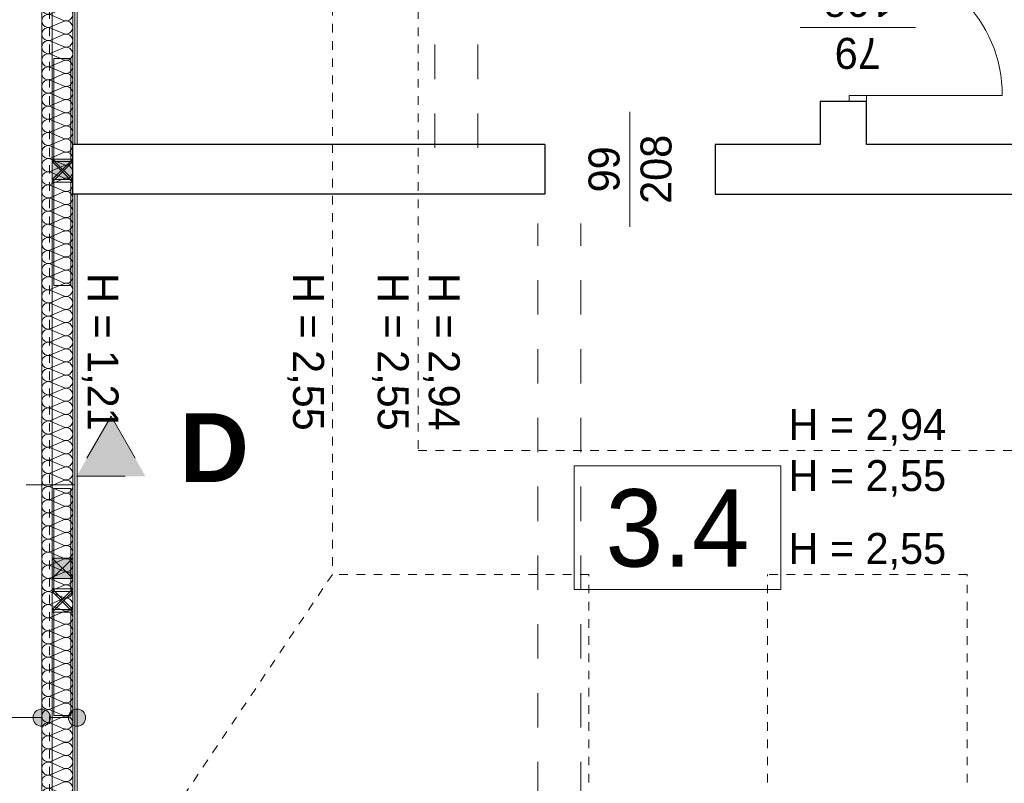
# Model space of a CAD drawing. Extents: x -251948 to -68259, y 37284 to 119967.
# Tile 7 of 41: x -125802 to -120077, y 51029 to 55469. Entities that reach past the tile are written whole.
import ezdxf

# ---------------------------------------------------------------- set-up
doc = ezdxf.new("R2010")
doc.units = 0
doc.header["$MEASUREMENT"] = 0
for name, pattern in [('Dashed', [564.444447, 282.222223, -282.222223]), ('Hidden Line', [100, 50, -50]), ('Przerywana', [400, 200, -200])]:
    doc.linetypes.add(name, pattern=pattern)
for name, color, linetype in [('Arch ocieplenie', 7, 'Continuous'), ('Arch opisy', 7, 'Continuous'), ('Arch ściany działowe', 7, 'Continuous')]:
    doc.layers.add(name, color=color, linetype=linetype)
for name, color, linetype, lineweight, true_color in [('Arch ocieplenie_Nr_Pióra__24', 7, 'Continuous', 13, 0x029e21), ('Arch okna_Nr_Pióra__82', 7, 'Continuous', 20, 0xaaaaaa), ('INWENT.ŚCIANY_Nr_Pióra__2', 7, 'Continuous', 13, 0x7f7f7f), ('Inwentaryzacja Konst._Nr_Pióra__3', 7, 'Continuous', 20, 0xff6600)]:
    doc.layers.add(name, color=color, linetype=linetype, lineweight=lineweight, true_color=true_color)
for name, color, linetype, lineweight in [('Arch opisy_Nr_Pióra__1', 7, 'Continuous', 25), ('Arch opisy_Nr_Pióra__21', 7, 'Continuous', 13), ('arch przekroje_Nr_Pióra__21', 7, 'Continuous', 13), ('arch przekroje_Nr_Pióra__5', 7, 'Continuous', 13), ('Arch ściany działowe_Nr_Pióra__5', 7, 'Continuous', 13), ('INWENT DACH_Nr_Pióra__21', 7, 'Continuous', 13), ('INWENT OPISY_Nr_Pióra__21', 7, 'Continuous', 13), ('INWENT STROPY_Nr_Pióra__21', 7, 'Continuous', 13), ('INWENT. DRZWI_Nr_Pióra__21', 7, 'Continuous', 13), ('INWENT.ŚCIANY_Nr_Pióra__1', 7, 'Continuous', 25)]:
    doc.layers.add(name, color=color, linetype=linetype, lineweight=lineweight)
doc.styles.add('GENERATED_STYLE_4', font='txt')
doc.styles.add('GENERATED_STYLE_5', font='txt')
doc.styles.add('GENERATED_STYLE_6', font='arialbd.ttf')

# ---------------------------------------------------------------- blocks, each defined once
blk = doc.blocks.new('Ściana_151', base_point=(-125468.7, 54743.6))
at = {"layer": 'Arch ściany działowe_Nr_Pióra__5', "linetype": 'Continuous'}
for p, q in [((-125468.7, 56643.6), (-125481.2, 56643.6)), ((-125481.2, 56643.6), (-125481.2, 54743.6)), ((-125468.7, 54743.6), (-125468.7, 56643.6)), ((-125481.2, 54743.6), (-125468.7, 54743.6))]:
    blk.add_line(p, q, dxfattribs=at)
blk = doc.blocks.new('Ściana_152', base_point=(-125481.2, 54743.6))
at = {"layer": 'Arch ściany działowe_Nr_Pióra__5', "linetype": 'Continuous'}
for p, q in [((-125481.2, 56643.6), (-125493.7, 56643.6)), ((-125493.7, 56643.6), (-125493.7, 54743.6)), ((-125481.2, 54743.6), (-125481.2, 56643.6)), ((-125493.7, 54743.6), (-125481.2, 54743.6))]:
    blk.add_line(p, q, dxfattribs=at)
blk = doc.blocks.new('Ściana_153', base_point=(-125468.7, 50033.6))
at = {"layer": 'Arch ściany działowe_Nr_Pióra__5', "linetype": 'Continuous'}
for p, q in [((-125468.7, 54453.6), (-125481.2, 54453.6)), ((-125481.2, 54453.6), (-125481.2, 50021.1)), ((-125468.7, 50033.6), (-125468.7, 54453.6))]:
    blk.add_line(p, q, dxfattribs=at)
blk = doc.blocks.new('Ściana_154', base_point=(-125481.2, 50021.1))
at = {"layer": 'Arch ściany działowe_Nr_Pióra__5', "linetype": 'Continuous'}
for p, q in [((-125481.2, 54453.6), (-125493.7, 54453.6)), ((-125493.7, 54453.6), (-125493.7, 50008.6)), ((-125481.2, 50021.1), (-125481.2, 54453.6))]:
    blk.add_line(p, q, dxfattribs=at)
blk = doc.blocks.new('Izolacja cieplna 14_111', base_point=(-125493.7, 56643.6))
at = {"layer": 'Arch ocieplenie_Nr_Pióra__24', "linetype": 'Continuous'}
for p, q in [((-125620.1, 56640.4), (-125547.4, 56608.7)), ((-125547.4, 56602.3), (-125620.1, 56570.5)), ((-125620.1, 56564.1), (-125547.4, 56532.4)), ((-125547.4, 56526), (-125620.1, 56494.3)), ((-125620.1, 56487.9), (-125547.4, 56456.1)), ((-125547.4, 56449.7), (-125620.1, 56418)), ((-125620.1, 56411.6), (-125547.4, 56379.9)), ((-125547.4, 56373.5), (-125620.1, 56341.7)), ((-125620.1, 56335.3), (-125547.4, 56303.6)), ((-125547.4, 56297.2), (-125620.1, 56265.5)), ((-125620.1, 56259.1), (-125547.4, 56227.4)), ((-125547.4, 56220.9), (-125620.1, 56189.2)), ((-125620.1, 56182.8), (-125547.4, 56151.1)), ((-125547.4, 56144.7), (-125620.1, 56113)), ((-125620.1, 56106.5), (-125547.4, 56074.8)), ((-125547.4, 56068.4), (-125620.1, 56036.7)), ((-125620.1, 56030.3), (-125547.4, 55998.6)), ((-125547.4, 55992.2), (-125620.1, 55960.4)), ((-125620.1, 55954), (-125547.4, 55922.3)), ((-125547.4, 55915.9), (-125620.1, 55884.2)), ((-125620.1, 55877.8), (-125547.4, 55846)), ((-125547.4, 55839.6), (-125620.1, 55807.9)), ((-125620.1, 55801.5), (-125547.4, 55769.8)), ((-125547.4, 55763.4), (-125620.1, 55731.6)), ((-125620.1, 55725.2), (-125547.4, 55693.5)), ((-125547.4, 55687.1), (-125620.1, 55655.4)), ((-125620.1, 55649), (-125547.4, 55617.2)), ((-125547.4, 55610.8), (-125620.1, 55579.1)), ((-125620.1, 55572.7), (-125547.4, 55541)), ((-125547.4, 55534.6), (-125620.1, 55502.8)), ((-125620.1, 55496.4), (-125547.4, 55464.7)), ((-125547.4, 55458.3), (-125620.1, 55426.6)), ((-125620.1, 55420.2), (-125547.4, 55388.4)), ((-125547.4, 55382), (-125620.1, 55350.3)), ((-125620.1, 55343.9), (-125547.4, 55312.2)), ((-125547.4, 55305.8), (-125620.1, 55274)), ((-125620.1, 55267.6), (-125547.4, 55235.9)), ((-125547.4, 55229.5), (-125620.1, 55197.8)), ((-125620.1, 55191.4), (-125547.4, 55159.7)), ((-125547.4, 55153.2), (-125620.1, 55121.5)), ((-125620.1, 55115.1), (-125547.4, 55083.4)), ((-125547.4, 55077), (-125620.1, 55045.3)), ((-125620.1, 55038.8), (-125547.4, 55007.1)), ((-125547.4, 55000.7), (-125620.1, 54969)), ((-125620.1, 54962.6), (-125547.4, 54930.9)), ((-125547.4, 54924.5), (-125620.1, 54892.7)), ((-125620.1, 54886.3), (-125547.4, 54854.6)), ((-125547.4, 54848.2), (-125620.1, 54816.5)), ((-125620.1, 54810.1), (-125547.4, 54778.3)), ((-125547.4, 54771.9), (-125620.1, 54740.2)), ((-125620.1, 54733.8), (-125547.4, 54702.1)), ((-125547.4, 54695.7), (-125620.1, 54663.9)), ((-125620.1, 54657.5), (-125547.4, 54625.8)), ((-125547.4, 54619.4), (-125620.1, 54587.7)), ((-125620.1, 54581.3), (-125547.4, 54549.5)), ((-125547.4, 54543.1), (-125620.1, 54511.4)), ((-125620.1, 54505), (-125547.4, 54473.3)), ((-125547.4, 54466.9), (-125620.1, 54435.1)), ((-125620.1, 54428.7), (-125547.4, 54397)), ((-125547.4, 54390.6), (-125620.1, 54358.9)), ((-125620.1, 54352.5), (-125547.4, 54320.7)), ((-125547.4, 54314.3), (-125620.1, 54282.6)), ((-125620.1, 54276.2), (-125547.4, 54244.5)), ((-125547.4, 54238.1), (-125620.1, 54206.3)), ((-125620.1, 54199.9), (-125547.4, 54168.2)), ((-125547.4, 54161.8), (-125620.1, 54130.1)), ((-125620.1, 54123.7), (-125547.4, 54092)), ((-125547.4, 54085.5), (-125620.1, 54053.8)), ((-125620.1, 54047.4), (-125547.4, 54015.7)), ((-125547.4, 54009.3), (-125620.1, 53977.6)), ((-125620.1, 53971.1), (-125547.4, 53939.4)), ((-125547.4, 53933), (-125620.1, 53901.3)), ((-125620.1, 53894.9), (-125547.4, 53863.2)), ((-125547.4, 53856.8), (-125620.1, 53825)), ((-125620.1, 53818.6), (-125547.4, 53786.9)), ((-125547.4, 53780.5), (-125620.1, 53748.8)), ((-125620.1, 53742.4), (-125547.4, 53710.6)), ((-125547.4, 53704.2), (-125620.1, 53672.5)), ((-125620.1, 53666.1), (-125547.4, 53634.4)), ((-125547.4, 53628), (-125620.1, 53596.2)), ((-125620.1, 53589.8), (-125547.4, 53558.1)), ((-125547.4, 53551.7), (-125620.1, 53520)), ((-125620.1, 53513.6), (-125547.4, 53481.8)), ((-125547.4, 53475.4), (-125620.1, 53443.7)), ((-125620.1, 53437.3), (-125547.4, 53405.6)), ((-125547.4, 53399.2), (-125620.1, 53367.4)), ((-125620.1, 53361), (-125547.4, 53329.3)), ((-125547.4, 53322.9), (-125620.1, 53291.2)), ((-125620.1, 53284.8), (-125547.4, 53253)), ((-125547.4, 53246.6), (-125620.1, 53214.9)), ((-125620.1, 53208.5), (-125547.4, 53176.8)), ((-125547.4, 53170.4), (-125620.1, 53138.6)), ((-125620.1, 53132.2), (-125547.4, 53100.5)), ((-125547.4, 53094.1), (-125620.1, 53062.4)), ((-125620.1, 53056), (-125547.4, 53024.2)), ((-125547.4, 53017.8), (-125620.1, 52986.1)), ((-125620.1, 52979.7), (-125547.4, 52948)), ((-125547.4, 52941.6), (-125620.1, 52909.9)), ((-125620.1, 52903.4), (-125547.4, 52871.7)), ((-125547.4, 52865.3), (-125620.1, 52833.6)), ((-125620.1, 52827.2), (-125547.4, 52795.5)), ((-125547.4, 52789.1), (-125620.1, 52757.3)), ((-125620.1, 52750.9), (-125547.4, 52719.2)), ((-125547.4, 52712.8), (-125620.1, 52681.1)), ((-125620.1, 52674.7), (-125547.4, 52642.9)), ((-125547.4, 52636.5), (-125620.1, 52604.8)), ((-125620.1, 52598.4), (-125547.4, 52566.7)), ((-125547.4, 52560.3), (-125620.1, 52528.5)), ((-125620.1, 52522.1), (-125547.4, 52490.4)), ((-125547.4, 52484), (-125620.1, 52452.3)), ((-125620.1, 52445.9), (-125547.4, 52414.1)), ((-125547.4, 52407.7), (-125620.1, 52376)), ((-125620.1, 52369.6), (-125547.4, 52337.9)), ((-125547.4, 52331.5), (-125620.1, 52299.7)), ((-125620.1, 52293.3), (-125547.4, 52261.6)), ((-125547.4, 52255.2), (-125620.1, 52223.5)), ((-125620.1, 52217.1), (-125547.4, 52185.3)), ((-125547.4, 52178.9), (-125620.1, 52147.2)), ((-125620.1, 52140.8), (-125547.4, 52109.1)), ((-125547.4, 52102.7), (-125620.1, 52070.9)), ((-125620.1, 52064.5), (-125547.4, 52032.8)), ((-125547.4, 52026.4), (-125620.1, 51994.7)), ((-125620.1, 51988.3), (-125547.4, 51956.5)), ((-125547.4, 51950.1), (-125620.1, 51918.4)), ((-125620.1, 51912), (-125547.4, 51880.3)), ((-125547.4, 51873.9), (-125620.1, 51842.2)), ((-125620.1, 51835.7), (-125547.4, 51804)), ((-125547.4, 51797.6), (-125620.1, 51765.9)), ((-125620.1, 51759.5), (-125547.4, 51727.8)), ((-125547.4, 51721.3), (-125620.1, 51689.6)), ((-125620.1, 51683.2), (-125547.4, 51651.5)), ((-125547.4, 51645.1), (-125620.1, 51613.4)), ((-125620.1, 51607), (-125547.4, 51575.2)), ((-125547.4, 51568.8), (-125620.1, 51537.1)), ((-125620.1, 51530.7), (-125547.4, 51499)), ((-125547.4, 51492.6), (-125620.1, 51460.8)), ((-125620.1, 51454.4), (-125547.4, 51422.7)), ((-125547.4, 51416.3), (-125620.1, 51384.6)), ((-125620.1, 51378.2), (-125547.4, 51346.4)), ((-125547.4, 51340), (-125620.1, 51308.3)), ((-125620.1, 51301.9), (-125547.4, 51270.2)), ((-125547.4, 51263.8), (-125620.1, 51232)), ((-125620.1, 51225.6), (-125547.4, 51193.9)), ((-125547.4, 51187.5), (-125620.1, 51155.8)), ((-125620.1, 51149.4), (-125547.4, 51117.6)), ((-125547.4, 51111.2), (-125620.1, 51079.5)), ((-125620.1, 51073.1), (-125547.4, 51041.4)), ((-125547.4, 51035), (-125620.1, 51003.2)), ((-125620.1, 50996.8), (-125547.4, 50965.1)), ((-125547.4, 50958.7), (-125620.1, 50927)), ((-125620.1, 50920.6), (-125547.4, 50888.8)), ((-125547.4, 50882.4), (-125620.1, 50850.7)), ((-125620.1, 50844.3), (-125547.4, 50812.6)), ((-125547.4, 50806.2), (-125620.1, 50774.5)), ((-125620.1, 50768), (-125547.4, 50736.3)), ((-125547.4, 50729.9), (-125620.1, 50698.2)), ((-125620.1, 50691.8), (-125547.4, 50660.1)), ((-125547.4, 50653.6), (-125620.1, 50621.9)), ((-125620.1, 50615.5), (-125547.4, 50583.8)), ((-125547.4, 50577.4), (-125620.1, 50545.7)), ((-125620.1, 50539.3), (-125547.4, 50507.5)), ((-125547.4, 50501.1), (-125620.1, 50469.4)), ((-125620.1, 50463), (-125547.4, 50431.3)), ((-125547.4, 50424.9), (-125620.1, 50393.1)), ((-125620.1, 50386.7), (-125547.4, 50355)), ((-125547.4, 50348.6), (-125620.1, 50316.9)), ((-125620.1, 50310.5), (-125547.4, 50278.7)), ((-125547.4, 50272.3), (-125620.1, 50240.6)), ((-125620.1, 50234.2), (-125547.4, 50202.5)), ((-125547.4, 50196.1), (-125620.1, 50164.3)), ((-125620.1, 50157.9), (-125547.4, 50126.2)), ((-125547.4, 50119.8), (-125620.1, 50088.1)), ((-125620.1, 50081.7), (-125547.4, 50049.9)), ((-125547.4, 50043.5), (-125620.1, 50011.8))]:
    blk.add_line(p, q, dxfattribs=at)
for centre, start_param, end_param in [((-125635.5, 56605.5), 1.158003, 5.125183), ((-125532, 56643.6), 4.299596, 6.283185), ((-125635.5, 56529.2), 1.158003, 5.125183), ((-125532, 56567.3), 4.299595, 8.266774), ((-125532, 56491.1), 4.299595, 8.266774), ((-125635.5, 56452.9), 1.158003, 5.125183), ((-125532, 56414.8), 4.299595, 8.266774), ((-125635.5, 56376.7), 1.158003, 5.125183), ((-125635.5, 56300.4), 1.158003, 5.125183), ((-125532, 56338.5), 4.299595, 8.266774), ((-125532, 56262.3), 4.299595, 8.266774), ((-125635.5, 56224.1), 1.158003, 5.125183), ((-125532, 56186), 4.299595, 8.266774), ((-125635.5, 56147.9), 1.158003, 5.125183), ((-125635.5, 56071.6), 1.158003, 5.125183), ((-125532, 56109.8), 4.299595, 8.266774), ((-125532, 56033.5), 4.299595, 8.266774), ((-125635.5, 55995.4), 1.158003, 5.125183), ((-125532, 55957.2), 4.299595, 8.266774), ((-125635.5, 55919.1), 1.158003, 5.125183), ((-125635.5, 55842.8), 1.158003, 5.125183), ((-125532, 55881), 4.299595, 8.266774), ((-125532, 55804.7), 4.299595, 8.266774), ((-125635.5, 55766.6), 1.158003, 5.125183), ((-125532, 55728.4), 4.299595, 8.266774), ((-125635.5, 55690.3), 1.158003, 5.125183), ((-125635.5, 55614), 1.158003, 5.125183), ((-125532, 55652.2), 4.299595, 8.266774), ((-125532, 55575.9), 4.299595, 8.266774), ((-125635.5, 55537.8), 1.158003, 5.125183), ((-125532, 55499.6), 4.299595, 8.266774), ((-125635.5, 55461.5), 1.158003, 5.125183), ((-125635.5, 55385.2), 1.158003, 5.125183), ((-125532, 55423.4), 4.299595, 8.266774), ((-125532, 55347.1), 4.299595, 8.266774), ((-125635.5, 55309), 1.158003, 5.125183), ((-125532, 55270.8), 4.299595, 8.266774), ((-125635.5, 55232.7), 1.158003, 5.125183), ((-125635.5, 55156.4), 1.158003, 5.125183), ((-125532, 55194.6), 4.299595, 8.266774), ((-125532, 55118.3), 4.299595, 8.266774), ((-125635.5, 55080.2), 1.158003, 5.125183), ((-125532, 55042.1), 4.299595, 8.266774), ((-125635.5, 55003.9), 1.158003, 5.125183), ((-125635.5, 54927.7), 1.158003, 5.125183), ((-125532, 54965.8), 4.299595, 8.266774), ((-125532, 54889.5), 4.299595, 8.266774), ((-125635.5, 54851.4), 1.158003, 5.125183), ((-125532, 54813.3), 4.299595, 8.266774), ((-125635.5, 54775.1), 1.158003, 5.125183), ((-125635.5, 54698.9), 1.158003, 5.125183), ((-125532, 54737), 4.299595, 8.266774), ((-125532, 54660.7), 4.299595, 8.266774), ((-125635.5, 54622.6), 1.158003, 5.125183), ((-125532, 54584.5), 4.299595, 8.266774), ((-125635.5, 54546.3), 1.158003, 5.125183), ((-125635.5, 54470.1), 1.158003, 5.125183), ((-125532, 54508.2), 4.299595, 8.266774), ((-125532, 54431.9), 4.299595, 8.266774), ((-125635.5, 54393.8), 1.158003, 5.125183), ((-125532, 54355.7), 4.299595, 8.266774), ((-125635.5, 54317.5), 1.158003, 5.125183), ((-125635.5, 54241.3), 1.158003, 5.125183), ((-125532, 54279.4), 4.299595, 8.266774), ((-125532, 54203.1), 4.299595, 8.266774), ((-125635.5, 54165), 1.158003, 5.125183), ((-125532, 54126.9), 4.299595, 8.266774), ((-125635.5, 54088.7), 1.158003, 5.125183), ((-125635.5, 54012.5), 1.158003, 5.125183), ((-125532, 54050.6), 4.299595, 8.266774), ((-125532, 53974.4), 4.299595, 8.266774), ((-125635.5, 53936.2), 1.158003, 5.125183), ((-125532, 53898.1), 4.299595, 8.266774), ((-125635.5, 53860), 1.158003, 5.125183), ((-125635.5, 53783.7), 1.158003, 5.125183), ((-125532, 53821.8), 4.299595, 8.266774), ((-125532, 53745.6), 4.299595, 8.266774), ((-125635.5, 53707.4), 1.158003, 5.125183), ((-125532, 53669.3), 4.299595, 8.266774), ((-125635.5, 53631.2), 1.158003, 5.125183), ((-125635.5, 53554.9), 1.158003, 5.125183), ((-125532, 53593), 4.299595, 8.266774), ((-125532, 53516.8), 4.299595, 8.266774), ((-125635.5, 53478.6), 1.158003, 5.125183), ((-125532, 53440.5), 4.299595, 8.266774), ((-125635.5, 53402.4), 1.158003, 5.125183), ((-125635.5, 53326.1), 1.158003, 5.125183), ((-125532, 53364.2), 4.299595, 8.266774), ((-125532, 53288), 4.299595, 8.266774), ((-125635.5, 53249.8), 1.158003, 5.125183), ((-125532, 53211.7), 4.299595, 8.266774), ((-125635.5, 53173.6), 1.158003, 5.125183), ((-125635.5, 53097.3), 1.158003, 5.125183), ((-125532, 53135.4), 4.299595, 8.266774), ((-125532, 53059.2), 4.299595, 8.266774), ((-125635.5, 53021), 1.158003, 5.125183), ((-125532, 52982.9), 4.299595, 8.266774), ((-125635.5, 52944.8), 1.158003, 5.125183), ((-125635.5, 52868.5), 1.158003, 5.125183), ((-125532, 52906.7), 4.299595, 8.266774), ((-125532, 52830.4), 4.299595, 8.266774), ((-125635.5, 52792.3), 1.158003, 5.125183), ((-125532, 52754.1), 4.299595, 8.266774), ((-125635.5, 52716), 1.158003, 5.125183), ((-125635.5, 52639.7), 1.158003, 5.125183), ((-125532, 52677.9), 4.299595, 8.266774), ((-125532, 52601.6), 4.299595, 8.266774), ((-125635.5, 52563.5), 1.158003, 5.125183), ((-125532, 52525.3), 4.299595, 8.266774), ((-125635.5, 52487.2), 1.158003, 5.125183), ((-125635.5, 52410.9), 1.158003, 5.125183), ((-125532, 52449.1), 4.299595, 8.266774), ((-125532, 52372.8), 4.299595, 8.266774), ((-125635.5, 52334.7), 1.158003, 5.125183), ((-125532, 52296.5), 4.299595, 8.266774), ((-125635.5, 52258.4), 1.158003, 5.125183), ((-125635.5, 52182.1), 1.158003, 5.125183), ((-125532, 52220.3), 4.299595, 8.266774), ((-125532, 52144), 4.299595, 8.266774), ((-125635.5, 52105.9), 1.158003, 5.125183), ((-125532, 52067.7), 4.299595, 8.266774), ((-125635.5, 52029.6), 1.158003, 5.125183), ((-125635.5, 51953.3), 1.158003, 5.125183), ((-125532, 51991.5), 4.299595, 8.266774), ((-125532, 51915.2), 4.299595, 8.266774), ((-125635.5, 51877.1), 1.158003, 5.125183), ((-125532, 51838.9), 4.299595, 8.266774), ((-125635.5, 51800.8), 1.158003, 5.125183), ((-125635.5, 51724.6), 1.158003, 5.125183), ((-125532, 51762.7), 4.299595, 8.266774), ((-125532, 51686.4), 4.299595, 8.266774), ((-125635.5, 51648.3), 1.158003, 5.125183), ((-125532, 51610.2), 4.299595, 8.266774), ((-125635.5, 51572), 1.158003, 5.125183), ((-125635.5, 51495.8), 1.158003, 5.125183), ((-125532, 51533.9), 4.299595, 8.266774), ((-125532, 51457.6), 4.299595, 8.266774), ((-125635.5, 51419.5), 1.158003, 5.125183), ((-125532, 51381.4), 4.299595, 8.266774), ((-125635.5, 51343.2), 1.158003, 5.125183), ((-125635.5, 51267), 1.158003, 5.125183), ((-125532, 51305.1), 4.299595, 8.266774), ((-125532, 51228.8), 4.299595, 8.266774), ((-125635.5, 51190.7), 1.158003, 5.125183), ((-125532, 51152.6), 4.299595, 8.266774), ((-125635.5, 51114.4), 1.158003, 5.125183), ((-125635.5, 51038.2), 1.158003, 5.125183), ((-125532, 51076.3), 4.299595, 8.266774), ((-125532, 51000), 4.299595, 8.266774), ((-125635.5, 50961.9), 1.158003, 5.125183), ((-125532, 50923.8), 4.299595, 8.266774), ((-125635.5, 50885.6), 1.158003, 5.125183), ((-125635.5, 50809.4), 1.158003, 5.125183), ((-125532, 50847.5), 4.299595, 8.266774), ((-125532, 50771.2), 4.299595, 8.266774), ((-125635.5, 50733.1), 1.158003, 5.125183), ((-125532, 50695), 4.299595, 8.266774), ((-125635.5, 50656.9), 1.158003, 5.125183), ((-125635.5, 50580.6), 1.158003, 5.125183), ((-125532, 50618.7), 4.299595, 8.266774), ((-125532, 50542.5), 4.299595, 8.266774), ((-125635.5, 50504.3), 1.158003, 5.125183), ((-125532, 50466.2), 4.299595, 8.266774), ((-125635.5, 50428.1), 1.158003, 5.125183), ((-125635.5, 50351.8), 1.158003, 5.125183), ((-125532, 50389.9), 4.299595, 8.266774), ((-125532, 50313.7), 4.299595, 8.266774), ((-125635.5, 50275.5), 1.158003, 5.125183), ((-125532, 50237.4), 4.299595, 8.266774), ((-125635.5, 50199.3), 1.158003, 5.125183), ((-125635.5, 50123), 1.158003, 5.125183), ((-125532, 50161.1), 4.299595, 8.266774), ((-125532, 50084.9), 4.299595, 8.266774), ((-125635.5, 50046.7), 1.158003, 5.125183), ((-125532, 50008.6), 0, 1.983589)]:
    blk.add_ellipse(centre, major_axis=(38.3, 0), ratio=0.996085, start_param=start_param, end_param=end_param, dxfattribs=at)
blk = doc.blocks.new('Linia_38', base_point=(-125468.7, 51410.5))
at = {"layer": 'Arch opisy_Nr_Pióra__21', "linetype": 'Continuous'}
for points in [[(-125623.7, 51410.5), (-125627.5, 51429.6), (-125638.4, 51445.8), (-125654.6, 51456.7), (-125673.7, 51460.5), (-125692.9, 51456.7), (-125709.1, 51445.8), (-125719.9, 51429.6), (-125723.7, 51410.5), (-125719.9, 51391.3), (-125709.1, 51375.1), (-125692.9, 51364.3), (-125673.7, 51360.5), (-125654.6, 51364.3), (-125638.4, 51375.1), (-125627.5, 51391.3)], [(-125418.7, 51410.5), (-125422.5, 51429.6), (-125433.4, 51445.8), (-125449.6, 51456.7), (-125468.7, 51460.5), (-125487.9, 51456.7), (-125504.1, 51445.8), (-125514.9, 51429.6), (-125518.7, 51410.5), (-125514.9, 51391.3), (-125504.1, 51375.1), (-125487.9, 51364.3), (-125468.7, 51360.5), (-125449.6, 51364.3), (-125433.4, 51375.1), (-125422.5, 51391.3)]]:
    blk.add_hatch(color=256, dxfattribs=at).paths.add_polyline_path(points, flags=0)
blk.add_line((-125518.7, 51410.5), (-125623.7, 51410.5), dxfattribs=at)
for centre in [(-125673.7, 51410.5), (-125468.7, 51410.5)]:
    blk.add_circle(centre, 50, dxfattribs=at)
blk = doc.blocks.new('Linia_39', base_point=(-125673.7, 51410.5))
at = {"layer": 'Arch opisy_Nr_Pióra__21', "linetype": 'Continuous'}
blk.add_line((-125673.7, 51410.5), (-126372.7, 51410.5), dxfattribs=at)
blk.add_circle((-126672.7, 51410.5), 300, dxfattribs=at)

msp = doc.modelspace()

# ---------------------------------------------------------------- hatches: boundary and pattern name
at = {"layer": 'Arch okna_Nr_Pióra__82', "linetype": 'Continuous'}
for points in [[(-125613.74, 54538.6), (-125493.74, 54538.6), (-125493.74, 54658.6), (-125613.74, 54658.6)], [(-125613.74, 52218.6), (-125493.74, 52218.6), (-125493.74, 52338.6), (-125613.74, 52338.6)]]:
    msp.add_hatch(color=256, dxfattribs=at).paths.add_polyline_path(points, flags=0)
at = {"layer": 'arch przekroje_Nr_Pióra__5', "linetype": 'Continuous'}
msp.add_hatch(color=256, dxfattribs=at).paths.add_polyline_path([(-125070.76, 52813.64), (-125470.76, 52813.64), (-125270.76, 53163.64)], flags=0)

# ---------------------------------------------------------------- linework, layer by layer
at = {"layer": 'Arch ocieplenie_Nr_Pióra__24', "linetype": 'Continuous'}
msp.add_line((-125673.74, 56643.6), (-125673.74, 49828.6), dxfattribs=at)
at = {"layer": 'Arch opisy_Nr_Pióra__21', "linetype": 'Continuous'}
for p, q in [((-121377.22, 52874.7), (-122577.22, 52874.7)), ((-122577.22, 52874.7), (-122577.22, 52154.7)), ((-121377.22, 52154.7), (-121377.22, 52874.7)), ((-122577.22, 52154.7), (-121377.22, 52154.7))]:
    msp.add_line(p, q, dxfattribs=at)
at = {"layer": 'arch przekroje_Nr_Pióra__5', "linetype": 'Dashed'}
for p, q in [((-125270.76, 53163.64), (-125470.76, 52813.64)), ((-125270.76, 53163.64), (-125070.76, 52813.64)), ((-125470.76, 52813.64), (-125070.76, 52813.64)), ((-126328.74, 52763.64), (-125270.76, 52763.64))]:
    msp.add_line(p, q, dxfattribs=at)
at = {"layer": 'INWENT DACH_Nr_Pióra__21', "linetype": 'Hidden Line'}
for p, q in [((-123983.47, 56743.6), (-123983.47, 52243.6)), ((-123484.28, 56023.6), (-123484.28, 52963.6)), ((-123484.28, 52963.6), (-96578.74, 52963.6)), ((-123983.47, 52243.6), (-125576.27, 49873.6)), ((-122493.74, 52243.6), (-123983.47, 52243.6)), ((-122493.74, 50033.6), (-122493.74, 52243.6)), ((-121453.74, 50033.6), (-121453.74, 52243.6)), ((-120293.74, 52243.6), (-121453.74, 52243.6)), ((-120293.74, 50033.6), (-120293.74, 52243.6))]:
    msp.add_line(p, q, dxfattribs=at)
at = {"layer": 'INWENT OPISY_Nr_Pióra__21', "linetype": 'Continuous'}
for p, q in [((-120593.74, 55423.6), (-121263.74, 55423.6)), ((-122253.74, 54263.6), (-122253.74, 54933.6))]:
    msp.add_line(p, q, dxfattribs=at)
at = {"layer": 'INWENT STROPY_Nr_Pióra__21', "linetype": 'Przerywana'}
for p, q in [((-123388.74, 54723.6), (-123388.74, 60893.6)), ((-123138.74, 54723.6), (-123138.74, 60893.6)), ((-122788.74, 48153.6), (-122788.74, 54283.6)), ((-122538.74, 48153.6), (-122538.74, 54283.6))]:
    msp.add_line(p, q, dxfattribs=at)
at = {"layer": 'INWENT. DRZWI_Nr_Pióra__21', "linetype": 'Continuous'}
for p, q in [((-120878.74, 55028.6), (-120978.74, 55028.6)), ((-120978.74, 55028.6), (-120978.74, 54993.6)), ((-120878.74, 55028.6), (-120088.74, 55028.6)), ((-120878.74, 55028.6), (-120878.74, 54993.6))]:
    msp.add_line(p, q, dxfattribs=at)
msp.add_arc((-120878.74, 55028.6), 790, 0, 90, dxfattribs=at)
at = {"layer": 'INWENT.ŚCIANY_Nr_Pióra__1', "linetype": 'Continuous'}
for p, q in [((-120878.74, 54993.6), (-121148.74, 54993.6)), ((-121148.74, 54993.6), (-121148.74, 54743.6)), ((-120878.74, 54743.6), (-120878.74, 54993.6)), ((-122748.74, 54743.6), (-125493.74, 54743.6)), ((-125493.74, 54453.6), (-125493.74, 54743.6)), ((-122748.74, 54743.6), (-122748.74, 54453.6)), ((-121148.74, 54743.6), (-121758.74, 54743.6)), ((-121758.74, 54743.6), (-121758.74, 54453.6)), ((-118028.74, 54743.6), (-120878.74, 54743.6)), ((-122748.74, 54453.6), (-125493.74, 54453.6)), ((-121758.74, 54453.6), (-119018.74, 54453.6))]:
    msp.add_line(p, q, dxfattribs=at)
at = {"layer": 'INWENT.ŚCIANY_Nr_Pióra__2', "linetype": 'Hidden Line'}
msp.add_line((-125628.74, 49873.6), (-125628.74, 56643.6), dxfattribs=at)
at = {"layer": 'Inwentaryzacja Konst._Nr_Pióra__3', "linetype": 'Continuous'}
for p, q in [((-125613.74, 49888.6), (-125613.74, 56643.6)), ((-125493.74, 56643.6), (-125493.74, 50008.6)), ((-125613.74, 54538.6), (-125613.74, 54658.6)), ((-125613.74, 54658.6), (-125493.74, 54658.6)), ((-125613.74, 54538.6), (-125493.74, 54658.6)), ((-125493.74, 54538.6), (-125613.74, 54658.6)), ((-125613.74, 54523.6), (-125613.74, 54643.6)), ((-125613.74, 54643.6), (-125493.74, 54643.6)), ((-125613.74, 54523.6), (-125493.74, 54643.6)), ((-125493.74, 54523.6), (-125613.74, 54643.6)), ((-125493.74, 54658.6), (-125493.74, 54538.6)), ((-125493.74, 54643.6), (-125493.74, 54523.6)), ((-125493.74, 54538.6), (-125613.74, 54538.6)), ((-125493.74, 54523.6), (-125613.74, 54523.6)), ((-125613.74, 52218.6), (-125613.74, 52338.6)), ((-125613.74, 52338.6), (-125493.74, 52338.6)), ((-125613.74, 52218.6), (-125493.74, 52338.6)), ((-125493.74, 52218.6), (-125613.74, 52338.6)), ((-125493.74, 52338.6), (-125493.74, 52218.6)), ((-125493.74, 52218.6), (-125613.74, 52218.6)), ((-125613.74, 52038.6), (-125613.74, 52158.6)), ((-125613.74, 52158.6), (-125493.74, 52158.6)), ((-125613.74, 52038.6), (-125493.74, 52158.6)), ((-125493.74, 52038.6), (-125613.74, 52158.6)), ((-125493.74, 52158.6), (-125493.74, 52038.6)), ((-125613.74, 52023.6), (-125613.74, 52143.6)), ((-125613.74, 52143.6), (-125493.74, 52143.6)), ((-125613.74, 52023.6), (-125493.74, 52143.6)), ((-125493.74, 52023.6), (-125613.74, 52143.6)), ((-125493.74, 52143.6), (-125493.74, 52023.6)), ((-125493.74, 52038.6), (-125613.74, 52038.6)), ((-125493.74, 52023.6), (-125613.74, 52023.6))]:
    msp.add_line(p, q, dxfattribs=at)
at = {"layer": 'Inwentaryzacja Konst._Nr_Pióra__3', "color": 2}
for p, q in [((-125493.74, 54523.6), (-125613.74, 54643.6)), ((-125493.74, 54643.6), (-125613.74, 54523.6)), ((-125493.74, 52023.6), (-125613.74, 52143.6)), ((-125493.74, 52143.6), (-125613.74, 52023.6))]:
    msp.add_line(p, q, dxfattribs=at)
for points in [[(-125613.74, 56523.6), (-125613.74, 49133.6), (-125493.74, 49133.6), (-125493.74, 56523.6)], [(-125613.74, 54643.6), (-125493.74, 54643.6), (-125493.74, 54523.6), (-125613.74, 54523.6)], [(-125613.74, 52143.6), (-125493.74, 52143.6), (-125493.74, 52023.6), (-125613.74, 52023.6)]]:
    msp.add_lwpolyline(points, close=True, dxfattribs=at)
at = {"layer": 'Inwentaryzacja Konst._Nr_Pióra__3', "color": 1}
for points in [[(-125503.74, 55243.6), (-125503.74, 54643.6), (-125603.74, 54643.6), (-125603.74, 55243.6)], [(-125503.74, 54523.6), (-125503.74, 53923.6), (-125603.74, 53923.6), (-125603.74, 54523.6)], [(-125503.74, 52743.6), (-125503.74, 52143.6), (-125603.74, 52143.6), (-125603.74, 52743.6)], [(-125503.74, 52023.6), (-125503.74, 51423.6), (-125603.74, 51423.6), (-125603.74, 52023.6)]]:
    msp.add_lwpolyline(points, close=True, dxfattribs=at)

# ---------------------------------------------------------------- block references
at = {"layer": 'Arch ocieplenie', "color": 104, "linetype": 'Continuous', "lineweight": 20, "true_color": 0x029e21}
msp.add_blockref('Izolacja cieplna 14_111', (-125493.74, 56643.6), dxfattribs=at)
at = {"layer": 'Arch opisy', "linetype": 'Continuous'}
for name, p in [('Linia_39', (-125673.74, 51410.46)), ('Linia_38', (-125468.74, 51410.46))]:
    msp.add_blockref(name, p, dxfattribs=at)
at = {"layer": 'Arch ściany działowe'}
for name, p in [('Ściana_152', (-125481.24, 54743.6)), ('Ściana_151', (-125468.74, 54743.6)), ('Ściana_154', (-125481.24, 50021.1)), ('Ściana_153', (-125468.74, 50033.6))]:
    msp.add_blockref(name, p, dxfattribs=at)

# ---------------------------------------------------------------- texts
at = {"layer": 'Arch opisy_Nr_Pióra__1', "linetype": 'Continuous', "insert": (-121977.22, 52282.08), "char_height": 450, "attachment_point": 8, "style": 'GENERATED_STYLE_4'}
msp.add_mtext('{3.4}', dxfattribs=at)
at = {"layer": 'arch przekroje_Nr_Pióra__21', "linetype": 'Continuous', "insert": (-124670.76, 53180.78), "char_height": 400, "attachment_point": 2, "style": 'GENERATED_STYLE_6'}
msp.add_mtext('{D}', dxfattribs=at)
at = {"layer": 'INWENT OPISY_Nr_Pióra__21', "linetype": 'Continuous', "char_height": 180, "width": 1346.3341, "attachment_point": 2, "line_spacing_factor": 1.007581, "style": 'GENERATED_STYLE_5'}
for s, insert, rotation in [('{79\\P198}', (-120928.74, 55182.78), 180), ('{99\\P208}', (-122494.56, 54598.6), 90)]:
    msp.add_mtext(s, dxfattribs=dict(at, insert=insert, rotation=rotation))
at = {"layer": 'INWENT OPISY_Nr_Pióra__21', "linetype": 'Continuous', "char_height": 180, "attachment_point": 2, "rotation": 270, "style": 'GENERATED_STYLE_5'}
for s, insert in [('{H = 1,21}', (-125227.54, 53537.35)), ('{H = 2,55}', (-124032.33, 53537.35)), ('{H = 2,55}', (-123539.94, 53537.35)), ('{H = 2,94}', (-123243.46, 53537.35))]:
    msp.add_mtext(s, dxfattribs=dict(at, insert=insert))
at = {"layer": 'INWENT OPISY_Nr_Pióra__21', "linetype": 'Continuous', "char_height": 180, "attachment_point": 2, "style": 'GENERATED_STYLE_5'}
for s, insert in [('{H = 2,94}', (-120873.74, 53204.42)), ('{H = 2,55}', (-120873.74, 52907.95)), ('{H = 2,55}', (-120873.74, 52484.42))]:
    msp.add_mtext(s, dxfattribs=dict(at, insert=insert))

doc.saveas('drawing.dxf')
